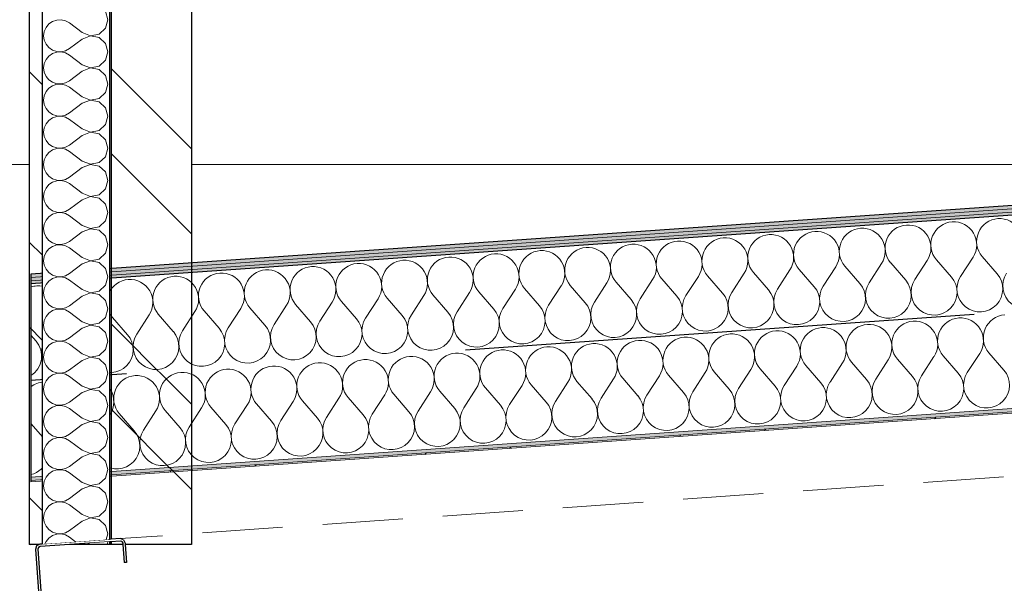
# Model space of a CAD drawing. Header units: millimetres. Extents: x 30792 to 66615, y -300 to 6970.
# Tile 10 of 58: x 33931 to 34544, y 5519 to 5870. Entities that reach past the tile are written whole.
import ezdxf

# ---------------------------------------------------------------- set-up
doc = ezdxf.new("R2010")
doc.units = ezdxf.units.MM
doc.header["$MEASUREMENT"] = 0
for name, pattern in [('Discontinu', [529.166651, 317.499995, -211.666656]), ('Pointillé', [75, 50, -25]), ('Wipeout_Contour', [1000, 0, -1000])]:
    doc.linetypes.add(name, pattern=pattern)
for name, color, linetype in [('Finitions - Etanchéité.5-Etanchéité', 7, 'Continuous'), ('Métal _ Bardage.Charp_Couv_Bard_Métal', 7, 'Continuous'), ('Métal _ Charpente Couverture.Charp_Couv_Bard_Métal', 7, 'Continuous'), ('Nouveau_Structure _ Murs maçonnés.GO', 7, 'Continuous')]:
    doc.layers.add(name, color=color, linetype=linetype)
pattern_1 = [(315, (0, 0), (79.5495, 79.5495), []), (315, (26.52, 26.52), (79.5495, 79.5495), [])]

# ---------------------------------------------------------------- blocks, each defined once
blk = doc.blocks.new('*X44')
at = {"layer": 'Finitions - Etanchéité.5-Etanchéité', "linetype": 'Continuous', "lineweight": 15, "true_color": 0x2e45b3}
blk.add_hatch(color=175, dxfattribs=at).paths.add_polyline_path([(33938.28, 5707.54), (33938.28, 5705.54), (48778.28, 6743.25), (48778.28, 6745.26)])
blk = doc.blocks.new('*X45')
at = {"layer": 'Finitions - Etanchéité.5-Etanchéité', "linetype": 'Continuous', "lineweight": 15, "true_color": 0x6a6a6a}
blk.add_hatch(color=251, dxfattribs=at).paths.add_polyline_path([(33938.28, 5709.55), (33938.28, 5707.54), (48778.28, 6745.26), (48778.28, 6747.26)])
blk = doc.blocks.new('*X46')
at = {"layer": 'Finitions - Etanchéité.5-Etanchéité', "linetype": 'Continuous', "lineweight": 15, "true_color": 0xe8e8e8}
blk.add_hatch(color=254, dxfattribs=at).paths.add_polyline_path([(33938.28, 5711.55), (33938.28, 5709.55), (48778.28, 6747.26), (48778.28, 6749.27)])
blk = doc.blocks.new('*X47')
at = {"layer": 'Finitions - Etanchéité.5-Etanchéité', "color": 2, "linetype": 'Continuous', "lineweight": 15, "true_color": 0xfee600}
for p, q in [((34511.49, 5709.82), (34502.14, 5720.62)), ((34517.19, 5710.22), (34524.94, 5722.22)), ((34539.99, 5711.81), (34530.64, 5722.62)), ((34425.98, 5703.84), (34416.63, 5714.64)), ((34431.68, 5704.24), (34439.43, 5716.24)), ((34454.48, 5705.83), (34445.13, 5716.64)), ((34460.18, 5706.23), (34467.94, 5718.23)), ((34482.98, 5707.83), (34473.64, 5718.63)), ((34488.68, 5708.23), (34496.44, 5720.22)), ((34317.67, 5696.27), (34325.43, 5708.27)), ((34340.47, 5697.86), (34331.13, 5708.66)), ((34346.18, 5698.26), (34353.93, 5710.26)), ((34368.98, 5699.85), (34359.63, 5710.66)), ((34374.68, 5700.25), (34382.43, 5712.25)), ((34397.48, 5701.85), (34388.13, 5712.65)), ((34403.18, 5702.25), (34410.93, 5714.25)), ((34232.17, 5690.29), (34239.92, 5702.29)), ((34254.97, 5691.88), (34245.62, 5702.69)), ((34260.67, 5692.28), (34268.42, 5704.28)), ((34283.47, 5693.88), (34274.12, 5704.68)), ((34289.17, 5694.27), (34296.92, 5706.27)), ((34311.97, 5695.87), (34302.63, 5706.67)), ((34146.66, 5684.31), (34154.42, 5696.31)), ((34169.46, 5685.9), (34160.12, 5696.71)), ((34175.16, 5686.3), (34182.92, 5698.3)), ((34197.97, 5687.9), (34188.62, 5698.7)), ((34203.67, 5688.3), (34211.42, 5700.29)), ((34226.47, 5689.89), (34217.12, 5700.69)), ((34061.16, 5678.33), (34068.91, 5690.33)), ((34083.96, 5679.92), (34074.61, 5690.73)), ((34089.66, 5680.32), (34097.41, 5692.32)), ((34112.46, 5681.92), (34103.11, 5692.72)), ((34118.16, 5682.32), (34125.91, 5694.31)), ((34140.96, 5683.91), (34131.61, 5694.71)), ((33975.65, 5672.35), (33983.4, 5684.35)), ((33998.45, 5673.95), (33989.1, 5684.75)), ((34004.15, 5674.34), (34011.91, 5686.34)), ((34026.95, 5675.94), (34017.61, 5686.74)), ((34032.65, 5676.34), (34040.41, 5688.34)), ((34055.46, 5677.93), (34046.11, 5688.73)), ((33947.15, 5670.36), (33954.9, 5682.36)), ((33969.95, 5671.95), (33960.6, 5682.76)), ((33941.45, 5669.96), (33938.28, 5673.62))]:
    blk.add_line(p, q, dxfattribs=at)
for centre, start, end in [((34541.44, 5731.96), 94, 220.8699), ((34541.44, 5731.96), 327.1301, 94), ((34455.94, 5725.98), 94, 220.8699), ((34455.94, 5725.98), 327.1301, 94), ((34484.44, 5727.98), 94, 220.8699), ((34484.44, 5727.98), 327.1301, 94), ((34512.94, 5729.97), 94, 220.8699), ((34512.94, 5729.97), 327.1301, 94), ((34370.43, 5720.01), 94, 220.8699), ((34370.43, 5720.01), 327.1301, 94), ((34398.93, 5722), 94, 220.8699), ((34398.93, 5722), 327.1301, 94), ((34427.44, 5723.99), 94, 220.8699), ((34427.44, 5723.99), 327.1301, 94), ((34284.93, 5714.03), 94, 220.8699), ((34284.93, 5714.03), 327.1301, 94), ((34313.43, 5716.02), 94, 220.8699), ((34313.43, 5716.02), 327.1301, 94), ((34341.93, 5718.01), 94, 220.8699), ((34341.93, 5718.01), 327.1301, 94), ((34199.42, 5708.05), 94, 220.8699), ((34199.42, 5708.05), 327.1301, 94), ((34227.92, 5710.04), 94, 220.8699), ((34227.92, 5710.04), 327.1301, 94), ((34256.42, 5712.03), 94, 220.8699), ((34256.42, 5712.03), 327.1301, 94), ((34085.41, 5700.07), 94, 220.8699), ((34085.41, 5700.07), 327.1301, 94), ((34113.92, 5702.07), 94, 220.8699), ((34113.92, 5702.07), 327.1301, 94), ((34142.42, 5704.06), 94, 220.8699), ((34142.42, 5704.06), 327.1301, 94), ((34170.92, 5706.05), 94, 220.8699), ((34170.92, 5706.05), 327.1301, 94), ((33999.91, 5694.1), 94, 220.8699), ((33999.91, 5694.1), 327.1301, 94), ((34028.41, 5696.09), 94, 220.8699), ((34028.41, 5696.09), 327.1301, 94), ((34056.91, 5698.08), 94, 220.8699), ((34056.91, 5698.08), 327.1301, 94), ((34500.68, 5700.47), 147.1301, 40.8699), ((34529.18, 5702.47), 147.1301, 40.8699), ((34557.69, 5704.46), 147.1301, 40.8699), ((33942.9, 5690.11), 94, 108.87445), ((33942.9, 5690.11), 327.1301, 94), ((33971.41, 5692.1), 94, 220.8699), ((33971.41, 5692.1), 327.1301, 94), ((34415.18, 5694.49), 147.1301, 40.8699), ((34443.68, 5696.49), 147.1301, 40.8699), ((34472.18, 5698.48), 147.1301, 40.8699), ((34329.67, 5688.51), 147.1301, 40.8699), ((34358.17, 5690.51), 147.1301, 40.8699), ((34386.68, 5692.5), 147.1301, 40.8699), ((34215.66, 5680.54), 147.1301, 40.8699), ((34244.17, 5682.53), 147.1301, 40.8699), ((34272.67, 5684.53), 147.1301, 40.8699), ((34301.17, 5686.52), 147.1301, 40.8699), ((34130.16, 5674.56), 147.1301, 40.8699), ((34158.66, 5676.56), 147.1301, 40.8699), ((34187.16, 5678.55), 147.1301, 40.8699), ((34044.65, 5668.58), 147.1301, 40.8699), ((34073.16, 5670.58), 147.1301, 40.8699), ((34101.66, 5672.57), 147.1301, 40.8699), ((33959.15, 5662.6), 147.1301, 40.8699), ((33987.65, 5664.6), 147.1301, 40.8699), ((34016.15, 5666.59), 147.1301, 40.8699), ((33930.65, 5660.61), 302.31378, 40.8699)]:
    blk.add_arc(centre, 14.29, start, end, dxfattribs=at)
blk = doc.blocks.new('*X48')
at = {"layer": 'Finitions - Etanchéité.5-Etanchéité', "color": 2, "linetype": 'Continuous', "lineweight": 15, "true_color": 0xfee600}
for p, q in [((34492.87, 5648.37), (34500.62, 5660.37)), ((34515.67, 5649.97), (34506.32, 5660.77)), ((34521.37, 5650.36), (34529.12, 5662.36)), ((34544.17, 5651.96), (34534.83, 5662.76)), ((34407.36, 5642.39), (34415.12, 5654.39)), ((34430.17, 5643.99), (34420.82, 5654.79)), ((34435.87, 5644.39), (34443.62, 5656.38)), ((34458.67, 5645.98), (34449.32, 5656.78)), ((34464.37, 5646.38), (34472.12, 5658.38)), ((34487.17, 5647.97), (34477.82, 5658.78)), ((34321.86, 5636.41), (34329.61, 5648.41)), ((34344.66, 5638.01), (34335.31, 5648.81)), ((34350.36, 5638.41), (34358.11, 5650.41)), ((34373.16, 5640), (34363.81, 5650.8)), ((34378.86, 5640.4), (34386.62, 5652.4)), ((34401.66, 5641.99), (34392.32, 5652.8)), ((34230.65, 5630.04), (34221.3, 5640.84)), ((34236.35, 5630.43), (34244.11, 5642.43)), ((34259.15, 5632.03), (34249.81, 5642.83)), ((34264.85, 5632.43), (34272.61, 5644.43)), ((34287.66, 5634.02), (34278.31, 5644.82)), ((34293.36, 5634.42), (34301.11, 5646.42)), ((34316.16, 5636.01), (34306.81, 5646.82)), ((34145.15, 5624.06), (34135.8, 5634.86)), ((34150.85, 5624.46), (34158.6, 5636.45)), ((34173.65, 5626.05), (34164.3, 5636.85)), ((34179.35, 5626.45), (34187.1, 5638.45)), ((34202.15, 5628.04), (34192.8, 5638.85)), ((34207.85, 5628.44), (34215.6, 5640.44)), ((34036.84, 5616.48), (34044.59, 5628.48)), ((34059.64, 5618.08), (34050.29, 5628.88)), ((34065.34, 5618.48), (34073.1, 5630.47)), ((34088.14, 5620.07), (34078.8, 5630.87)), ((34093.84, 5620.47), (34101.6, 5632.47)), ((34116.65, 5622.06), (34107.3, 5632.87)), ((34122.35, 5622.46), (34130.1, 5634.46)), ((33951.33, 5610.5), (33959.09, 5622.5)), ((33974.14, 5612.1), (33964.79, 5622.9)), ((33979.84, 5612.5), (33987.59, 5624.5)), ((34002.64, 5614.09), (33993.29, 5624.89)), ((34008.34, 5614.49), (34016.09, 5626.49)), ((34031.14, 5616.08), (34021.79, 5626.89)), ((33945.63, 5610.11), (33938.28, 5618.6))]:
    blk.add_line(p, q, dxfattribs=at)
for centre, start, end in [((34517.13, 5670.12), 94, 220.8699), ((34517.13, 5670.12), 327.1301, 94), ((34545.63, 5672.11), 94, 220.8699), ((34431.62, 5664.14), 94, 220.8699), ((34431.62, 5664.14), 327.1301, 94), ((34460.12, 5666.13), 94, 220.8699), ((34460.12, 5666.13), 327.1301, 94), ((34488.62, 5668.12), 94, 220.8699), ((34488.62, 5668.12), 327.1301, 94), ((34346.12, 5658.16), 94, 220.8699), ((34346.12, 5658.16), 327.1301, 94), ((34374.62, 5660.15), 94, 220.8699), ((34374.62, 5660.15), 327.1301, 94), ((34403.12, 5662.14), 94, 220.8699), ((34403.12, 5662.14), 327.1301, 94), ((34260.61, 5652.18), 94, 220.8699), ((34260.61, 5652.18), 327.1301, 94), ((34289.11, 5654.17), 94, 220.8699), ((34289.11, 5654.17), 327.1301, 94), ((34317.61, 5656.17), 94, 220.8699), ((34317.61, 5656.17), 327.1301, 94), ((34175.1, 5646.2), 94, 220.8699), ((34175.1, 5646.2), 327.1301, 94), ((34203.61, 5648.19), 94, 220.8699), ((34203.61, 5648.19), 327.1301, 94), ((34232.11, 5650.19), 94, 220.8699), ((34232.11, 5650.19), 327.1301, 94), ((34089.6, 5640.22), 94, 220.8699), ((34089.6, 5640.22), 327.1301, 94), ((34118.1, 5642.21), 94, 220.8699), ((34118.1, 5642.21), 327.1301, 94), ((34146.6, 5644.21), 94, 220.8699), ((34146.6, 5644.21), 327.1301, 94), ((34004.09, 5634.24), 94, 220.8699), ((34004.09, 5634.24), 327.1301, 94), ((34032.59, 5636.24), 94, 220.8699), ((34032.59, 5636.24), 327.1301, 94), ((34061.1, 5638.23), 94, 220.8699), ((34061.1, 5638.23), 327.1301, 94), ((34476.37, 5638.63), 147.1301, 40.8699), ((34504.87, 5640.62), 147.1301, 40.8699), ((34533.37, 5642.61), 147.1301, 40.8699), ((33947.09, 5630.26), 94, 128.05893), ((33947.09, 5630.26), 327.1301, 94), ((33975.59, 5632.25), 94, 220.8699), ((33975.59, 5632.25), 327.1301, 94), ((34390.86, 5632.65), 147.1301, 40.8699), ((34419.36, 5634.64), 147.1301, 40.8699), ((34447.86, 5636.63), 147.1301, 40.8699), ((34305.36, 5626.67), 147.1301, 40.8699), ((34333.86, 5628.66), 147.1301, 40.8699), ((34362.36, 5630.65), 147.1301, 40.8699), ((34219.85, 5620.69), 147.1301, 40.8699), ((34248.35, 5622.68), 147.1301, 40.8699), ((34276.85, 5624.67), 147.1301, 40.8699), ((34134.34, 5614.71), 147.1301, 40.8699), ((34162.85, 5616.7), 147.1301, 40.8699), ((34191.35, 5618.69), 147.1301, 40.8699), ((34048.84, 5608.73), 147.1301, 40.8699), ((34077.34, 5610.72), 147.1301, 40.8699), ((34105.84, 5612.72), 147.1301, 40.8699), ((33934.83, 5600.76), 283.97978, 40.8699), ((33963.33, 5602.75), 147.1301, 40.8699), ((33991.84, 5604.74), 147.1301, 40.8699), ((34020.34, 5606.74), 147.1301, 40.8699)]:
    blk.add_arc(centre, 14.29, start, end, dxfattribs=at)
blk = doc.blocks.new('Élément de coupe_35')
at = {"layer": 'Finitions - Etanchéité.5-Etanchéité', "linetype": 'Continuous', "lineweight": 15, "true_color": 0x3e35cc}
blk.add_hatch(color=182, dxfattribs=at).paths.add_polyline_path([(33938.28, 5585.25), (33938.28, 5583.24), (48778.28, 6620.96), (48778.28, 6622.96)])
at = {"layer": 'Finitions - Etanchéité.5-Etanchéité', "linetype": 'Continuous', "lineweight": 15, "true_color": 0x2e45b3}
h = blk.add_hatch(dxfattribs=at)
h.set_pattern_fill('Acier', color=175, style=0, pattern_type=2)
h.set_pattern_definition([(49, (0, 0), (-84.90483, 73.80664), []), (49, (-28.3, 24.6), (-84.90483, 73.80664), [])])
h.paths.add_polyline_path([(33938.28, 5583.24), (33938.28, 5582.34), (48778.28, 6620.05), (48778.28, 6620.96)])
at = {"layer": 'Finitions - Etanchéité.5-Etanchéité', "color": 251, "linetype": 'Pointillé', "lineweight": 15, "true_color": 0x6a6a6a}
blk.add_line((33943.88, 5543.53), (33938.28, 5543.14), dxfattribs=at)
at = {"layer": 'Finitions - Etanchéité.5-Etanchéité', "lineweight": 0}
for name in ['*X46', '*X45', '*X44']:
    blk.add_blockref(name, (0, 0), dxfattribs=at)
at = {"color": 254, "linetype": 'Wipeout_Contour', "lineweight": 0, "ltscale": 167295.306483}
blk.add_wipeout([(33938.28, 5705.54), (33938.28, 5645.39), (48778.28, 6683.11), (48778.28, 6743.25)], dxfattribs=at).dxf.layer = 'Finitions - Etanchéité.5-Etanchéité'
at = {"layer": 'Finitions - Etanchéité.5-Etanchéité', "lineweight": 0}
blk.add_blockref('*X47', (0, 0), dxfattribs=at)
at = {"color": 254, "linetype": 'Wipeout_Contour', "lineweight": 0, "ltscale": 167259.239096}
blk.add_wipeout([(33938.28, 5645.39), (33938.28, 5585.25), (48778.28, 6622.96), (48778.28, 6683.11)], dxfattribs=at).dxf.layer = 'Finitions - Etanchéité.5-Etanchéité'
at = {"layer": 'Finitions - Etanchéité.5-Etanchéité', "color": 7, "linetype": 'Continuous', "lineweight": 25}
for p, q in [((48778.28, 6749.27), (33938.28, 5711.55)), ((48778.28, 6743.25), (33938.28, 5705.54))]:
    blk.add_line(p, q, dxfattribs=at)
at = {"layer": 'Finitions - Etanchéité.5-Etanchéité', "color": 7, "linetype": 'Continuous', "lineweight": 15}
for p, q in [((48778.28, 6747.26), (33938.28, 5709.55)), ((48778.28, 6745.26), (33938.28, 5707.54)), ((48778.28, 6622.96), (33938.28, 5585.25)), ((48778.28, 6620.96), (33938.28, 5583.24)), ((48778.28, 6620.05), (33938.28, 5582.34))]:
    blk.add_line(p, q, dxfattribs=at)
at = {"layer": 'Finitions - Etanchéité.5-Etanchéité', "color": 7, "linetype": 'Discontinu', "lineweight": 25}
blk.add_line((48778.28, 6683.11), (33938.28, 5645.39), dxfattribs=at)
at = {"layer": 'Finitions - Etanchéité.5-Etanchéité', "color": 251, "linetype": 'Pointillé', "lineweight": 15, "true_color": 0x6a6a6a}
blk.add_line((34918, 5611.65), (33993.75, 5547.02), dxfattribs=at)
at = {"layer": 'Finitions - Etanchéité.5-Etanchéité', "color": 7, "linetype": 'Continuous', "lineweight": 25, "flags": 128}
blk.add_lwpolyline([(33938.28, 5711.55), (33938.28, 5709.55), (33938.28, 5707.54), (33938.28, 5705.54), (33938.28, 5645.39), (33938.28, 5585.25), (33938.28, 5583.24), (33938.28, 5582.34)], dxfattribs=at)
at = {"layer": 'Finitions - Etanchéité.5-Etanchéité', "lineweight": 0}
blk.add_blockref('*X48', (0, 0), dxfattribs=at)
blk = doc.blocks.new('Élément de coupe_50')
at = {"layer": 'Métal _ Charpente Couverture.Charp_Couv_Bard_Métal', "linetype": 'Continuous', "lineweight": 15, "true_color": 0x2e45b3}
h = blk.add_hatch(dxfattribs=at)
h.set_pattern_fill('Acier', color=175, style=0, pattern_type=2)
h.set_pattern_definition([(135, (0, 0), (79.5495, 79.5495), []), (135, (-26.52, -26.52), (79.5495, 79.5495), [])])
h.paths.add_polyline_path([(33993.75, 5547.02), (33943.88, 5543.53), (33941.82, 5542.51), (33941.09, 5540.33), (33943.11, 5511.43), (33943.74, 5509.79), (33945.19, 5508.79), (33967.92, 5501.49), (33968.65, 5500.98), (33968.96, 5500.16), (33974.54, 5420.39), (33974.34, 5419.53), (33973.7, 5418.93), (33952.2, 5408.54), (33950.91, 5407.34), (33950.51, 5405.63), (33952.53, 5376.73), (33953.56, 5374.68), (33955.73, 5373.95), (34005.61, 5377.44), (34007.67, 5378.46), (34008.4, 5380.64), (34007.56, 5392.61), (34006.06, 5392.5), (34006.9, 5380.53), (34006.54, 5379.45), (34005.51, 5378.93), (33955.63, 5375.45), (33954.54, 5375.81), (33954.03, 5376.84), (33952.01, 5405.74), (33952.21, 5406.59), (33952.85, 5407.19), (33974.35, 5417.58), (33975.64, 5418.78), (33976.04, 5420.49), (33970.46, 5500.27), (33969.83, 5501.91), (33968.38, 5502.92), (33945.65, 5510.22), (33944.93, 5510.72), (33944.61, 5511.54), (33942.59, 5540.44), (33942.95, 5541.53), (33943.98, 5542.04), (33993.86, 5545.53), (33994.95, 5545.16), (33995.46, 5544.13), (33996.3, 5532.16), (33997.79, 5532.27), (33996.96, 5544.24), (33995.93, 5546.29)])
at = {"layer": 'Métal _ Charpente Couverture.Charp_Couv_Bard_Métal', "color": 7, "linetype": 'Continuous', "lineweight": 25}
for p, q in [((33943.46, 5543.33), (33941.82, 5542.51)), ((33995.52, 5543.33), (33996.3, 5532.16)), ((33997.02, 5543.33), (33997.79, 5532.27)), ((33997.79, 5532.27), (33996.3, 5532.16)), ((34007.56, 5392.61), (34006.06, 5392.5))]:
    blk.add_line(p, q, dxfattribs=at)
at = {"layer": 'Métal _ Charpente Couverture.Charp_Couv_Bard_Métal', "color": 7, "linetype": 'Continuous', "lineweight": 25, "flags": 128}
for points in [[(33962.39, 5543.33), (33943.98, 5542.04), (33942.95, 5541.53)], [(33995.93, 5546.29), (33993.75, 5547.02), (33988.19, 5546.63), (33987.19, 5546.56), (33945.19, 5543.63), (33943.88, 5543.53), (33943.46, 5543.33)], [(33994.95, 5545.16), (33993.86, 5545.53), (33988.19, 5545.13), (33987.19, 5545.06), (33962.39, 5543.33)], [(33994.95, 5545.16), (33995.46, 5544.13), (33995.52, 5543.33)], [(33995.93, 5546.29), (33996.96, 5544.24), (33997.02, 5543.33)], [(33941.82, 5542.51), (33941.09, 5540.33), (33943.11, 5511.43), (33943.74, 5509.79)], [(33942.95, 5541.53), (33942.59, 5540.44), (33944.61, 5511.54), (33944.93, 5510.72)], [(33943.74, 5509.79), (33945.19, 5508.79), (33967.92, 5501.49), (33968.65, 5500.98)], [(33944.93, 5510.72), (33945.65, 5510.22), (33968.38, 5502.92), (33969.83, 5501.91)], [(33968.65, 5500.98), (33968.96, 5500.16), (33974.54, 5420.39), (33974.34, 5419.53)], [(33969.83, 5501.91), (33970.46, 5500.27), (33976.04, 5420.49), (33975.64, 5418.78)], [(33974.34, 5419.53), (33973.7, 5418.93), (33952.2, 5408.54), (33950.91, 5407.34)], [(33975.64, 5418.78), (33974.35, 5417.58), (33952.85, 5407.19), (33952.21, 5406.59)], [(33950.91, 5407.34), (33950.51, 5405.63), (33952.53, 5376.73), (33953.56, 5374.68)], [(33952.21, 5406.59), (33952.01, 5405.74), (33954.03, 5376.84), (33954.54, 5375.81)], [(34006.06, 5392.5), (34006.9, 5380.53), (34006.54, 5379.45)], [(34007.56, 5392.61), (34008.4, 5380.64), (34007.67, 5378.46)], [(33953.56, 5374.68), (33955.73, 5373.95), (34005.61, 5377.44), (34007.67, 5378.46)], [(33954.54, 5375.81), (33955.63, 5375.45), (34005.51, 5378.93), (34006.54, 5379.45)]]:
    blk.add_lwpolyline(points, dxfattribs=at)
blk = doc.blocks.new('*X85')
at = {"layer": 'Métal _ Bardage.Charp_Couv_Bard_Métal', "linetype": 'Continuous', "lineweight": 15, "true_color": 0xc1976c}
blk.add_hatch(color=33, dxfattribs=at).paths.add_polyline_path([(33987.19, 6930), (33987.19, 5546.56), (33988.19, 5546.63), (33988.19, 6930)])
blk = doc.blocks.new('*X86')
at = {"layer": 'Métal _ Bardage.Charp_Couv_Bard_Métal', "linetype": 'Continuous', "lineweight": 15, "true_color": 0xc1976c}
blk.add_hatch(color=33, dxfattribs=at).paths.add_polyline_path([(33988.19, 5545.13), (33987.19, 5545.06), (33987.19, 5543.33), (33988.19, 5543.33)])
blk = doc.blocks.new('*X87')
at = {"layer": 'Métal _ Bardage.Charp_Couv_Bard_Métal', "color": 2, "linetype": 'Continuous', "lineweight": 15, "true_color": 0xfee600}
for p, q in [((33986.19, 5870), (33984.7, 5875.26)), ((33951.72, 5868.94), (33949.45, 5867.38)), ((33954.34, 5869.83), (33951.72, 5868.94)), ((33957.09, 5869.96), (33954.34, 5869.83)), ((33959.78, 5869.34), (33957.09, 5869.96)), ((33962.19, 5868), (33959.78, 5869.34)), ((33970.19, 5862), (33962.19, 5868)), ((33984.7, 5864.74), (33986.19, 5870)), ((33946.58, 5862.73), (33946.19, 5860)), ((33947.69, 5865.26), (33946.58, 5862.73)), ((33949.45, 5867.38), (33947.69, 5865.26)), ((33970.19, 5862), (33975.3, 5860.04)), ((33980.67, 5861.06), (33984.7, 5864.74)), ((33946.19, 5860), (33946.58, 5857.27)), ((33946.58, 5857.27), (33947.69, 5854.74)), ((33970.19, 5858), (33962.19, 5852)), ((33975.3, 5859.96), (33970.19, 5858)), ((33975.3, 5860.04), (33980.67, 5861.06)), ((33980.67, 5858.94), (33975.3, 5859.96)), ((33984.7, 5855.26), (33980.67, 5858.94)), ((33947.69, 5854.74), (33949.45, 5852.62)), ((33949.45, 5852.62), (33951.72, 5851.06)), ((33951.72, 5851.06), (33954.34, 5850.17)), ((33954.34, 5849.83), (33951.72, 5848.94)), ((33954.34, 5850.17), (33957.09, 5850.04)), ((33957.09, 5849.96), (33954.34, 5849.83)), ((33957.09, 5850.04), (33959.78, 5850.66)), ((33959.78, 5849.34), (33957.09, 5849.96)), ((33959.78, 5850.66), (33962.19, 5852)), ((33962.19, 5848), (33959.78, 5849.34)), ((33986.19, 5850), (33984.7, 5855.26)), ((33984.7, 5844.74), (33986.19, 5850)), ((33947.69, 5845.26), (33946.58, 5842.73)), ((33949.45, 5847.38), (33947.69, 5845.26)), ((33951.72, 5848.94), (33949.45, 5847.38)), ((33970.19, 5842), (33962.19, 5848)), ((33980.67, 5841.06), (33984.7, 5844.74)), ((33946.58, 5842.73), (33946.19, 5840)), ((33946.19, 5840), (33946.58, 5837.27)), ((33946.58, 5837.27), (33947.69, 5834.74)), ((33970.19, 5838), (33962.19, 5832)), ((33970.19, 5842), (33975.3, 5840.04)), ((33975.3, 5839.96), (33970.19, 5838)), ((33975.3, 5840.04), (33980.67, 5841.06)), ((33980.67, 5838.94), (33975.3, 5839.96)), ((33984.7, 5835.26), (33980.67, 5838.94)), ((33947.69, 5834.74), (33949.45, 5832.62)), ((33949.45, 5832.62), (33951.72, 5831.06)), ((33951.72, 5831.06), (33954.34, 5830.17)), ((33959.78, 5830.66), (33962.19, 5832)), ((33986.19, 5830), (33984.7, 5835.26)), ((33947.69, 5825.26), (33946.58, 5822.73)), ((33949.45, 5827.38), (33947.69, 5825.26)), ((33951.72, 5828.94), (33949.45, 5827.38)), ((33954.34, 5829.83), (33951.72, 5828.94)), ((33954.34, 5830.17), (33957.09, 5830.04)), ((33957.09, 5829.96), (33954.34, 5829.83)), ((33957.09, 5830.04), (33959.78, 5830.66)), ((33959.78, 5829.34), (33957.09, 5829.96)), ((33962.19, 5828), (33959.78, 5829.34)), ((33970.19, 5822), (33962.19, 5828)), ((33980.67, 5821.06), (33984.7, 5824.74)), ((33984.7, 5824.74), (33986.19, 5830)), ((33946.58, 5822.73), (33946.19, 5820)), ((33946.19, 5820), (33946.58, 5817.27)), ((33970.19, 5822), (33975.3, 5820.04)), ((33975.3, 5819.96), (33970.19, 5818)), ((33975.3, 5820.04), (33980.67, 5821.06)), ((33980.67, 5818.94), (33975.3, 5819.96)), ((33984.7, 5815.26), (33980.67, 5818.94)), ((33946.58, 5817.27), (33947.69, 5814.74)), ((33947.69, 5814.74), (33949.45, 5812.62)), ((33949.45, 5812.62), (33951.72, 5811.06)), ((33970.19, 5818), (33962.19, 5812)), ((33986.19, 5810), (33984.7, 5815.26)), ((33949.45, 5807.38), (33947.69, 5805.26)), ((33951.72, 5808.94), (33949.45, 5807.38)), ((33951.72, 5811.06), (33954.34, 5810.17)), ((33954.34, 5809.83), (33951.72, 5808.94)), ((33954.34, 5810.17), (33957.09, 5810.04)), ((33957.09, 5809.96), (33954.34, 5809.83)), ((33957.09, 5810.04), (33959.78, 5810.66)), ((33959.78, 5809.34), (33957.09, 5809.96)), ((33959.78, 5810.66), (33962.19, 5812)), ((33962.19, 5808), (33959.78, 5809.34)), ((33970.19, 5802), (33962.19, 5808)), ((33984.7, 5804.74), (33986.19, 5810)), ((33946.58, 5802.73), (33946.19, 5800)), ((33947.69, 5805.26), (33946.58, 5802.73)), ((33970.19, 5802), (33975.3, 5800.04)), ((33975.3, 5800.04), (33980.67, 5801.06)), ((33980.67, 5801.06), (33984.7, 5804.74)), ((33946.19, 5800), (33946.58, 5797.27)), ((33946.58, 5797.27), (33947.69, 5794.74)), ((33947.69, 5794.74), (33949.45, 5792.62)), ((33970.19, 5798), (33962.19, 5792)), ((33975.3, 5799.96), (33970.19, 5798)), ((33980.67, 5798.94), (33975.3, 5799.96)), ((33984.7, 5795.26), (33980.67, 5798.94)), ((33986.19, 5790), (33984.7, 5795.26)), ((33949.45, 5792.62), (33951.72, 5791.06)), ((33951.72, 5788.94), (33949.45, 5787.38)), ((33951.72, 5791.06), (33954.34, 5790.17)), ((33954.34, 5789.83), (33951.72, 5788.94)), ((33954.34, 5790.17), (33957.09, 5790.04)), ((33957.09, 5789.96), (33954.34, 5789.83)), ((33957.09, 5790.04), (33959.78, 5790.66)), ((33959.78, 5789.34), (33957.09, 5789.96)), ((33959.78, 5790.66), (33962.19, 5792)), ((33962.19, 5788), (33959.78, 5789.34)), ((33970.19, 5782), (33962.19, 5788)), ((33984.7, 5784.74), (33986.19, 5790)), ((33946.58, 5782.73), (33946.19, 5780)), ((33947.69, 5785.26), (33946.58, 5782.73)), ((33949.45, 5787.38), (33947.69, 5785.26)), ((33970.19, 5782), (33975.3, 5780.04)), ((33980.67, 5781.06), (33984.7, 5784.74)), ((33946.19, 5780), (33946.58, 5777.27)), ((33946.58, 5777.27), (33947.69, 5774.74)), ((33970.19, 5778), (33962.19, 5772)), ((33975.3, 5779.96), (33970.19, 5778)), ((33975.3, 5780.04), (33980.67, 5781.06)), ((33980.67, 5778.94), (33975.3, 5779.96)), ((33984.7, 5775.26), (33980.67, 5778.94)), ((33947.69, 5774.74), (33949.45, 5772.62)), ((33949.45, 5772.62), (33951.72, 5771.06)), ((33951.72, 5771.06), (33954.34, 5770.17)), ((33954.34, 5769.83), (33951.72, 5768.94)), ((33954.34, 5770.17), (33957.09, 5770.04)), ((33957.09, 5769.96), (33954.34, 5769.83)), ((33957.09, 5770.04), (33959.78, 5770.66)), ((33959.78, 5769.34), (33957.09, 5769.96)), ((33959.78, 5770.66), (33962.19, 5772)), ((33986.19, 5770), (33984.7, 5775.26)), ((33984.7, 5764.74), (33986.19, 5770)), ((33947.69, 5765.26), (33946.58, 5762.73)), ((33949.45, 5767.38), (33947.69, 5765.26)), ((33951.72, 5768.94), (33949.45, 5767.38)), ((33962.19, 5768), (33959.78, 5769.34)), ((33970.19, 5762), (33962.19, 5768)), ((33980.67, 5761.06), (33984.7, 5764.74)), ((33946.58, 5762.73), (33946.19, 5760)), ((33946.19, 5760), (33946.58, 5757.27)), ((33946.58, 5757.27), (33947.69, 5754.74)), ((33970.19, 5758), (33962.19, 5752)), ((33970.19, 5762), (33975.3, 5760.04)), ((33975.3, 5759.96), (33970.19, 5758)), ((33975.3, 5760.04), (33980.67, 5761.06)), ((33980.67, 5758.94), (33975.3, 5759.96)), ((33984.7, 5755.26), (33980.67, 5758.94)), ((33947.69, 5754.74), (33949.45, 5752.62)), ((33949.45, 5752.62), (33951.72, 5751.06)), ((33959.78, 5750.66), (33962.19, 5752)), ((33986.19, 5750), (33984.7, 5755.26)), ((33947.69, 5745.26), (33946.58, 5742.73)), ((33949.45, 5747.38), (33947.69, 5745.26)), ((33951.72, 5748.94), (33949.45, 5747.38)), ((33951.72, 5751.06), (33954.34, 5750.17)), ((33954.34, 5749.83), (33951.72, 5748.94)), ((33954.34, 5750.17), (33957.09, 5750.04)), ((33957.09, 5749.96), (33954.34, 5749.83)), ((33957.09, 5750.04), (33959.78, 5750.66)), ((33959.78, 5749.34), (33957.09, 5749.96)), ((33962.19, 5748), (33959.78, 5749.34)), ((33970.19, 5742), (33962.19, 5748)), ((33984.7, 5744.74), (33986.19, 5750)), ((33946.58, 5742.73), (33946.19, 5740)), ((33946.19, 5740), (33946.58, 5737.27)), ((33970.19, 5742), (33975.3, 5740.04)), ((33975.3, 5739.96), (33970.19, 5738)), ((33975.3, 5740.04), (33980.67, 5741.06)), ((33980.67, 5738.94), (33975.3, 5739.96)), ((33980.67, 5741.06), (33984.7, 5744.74)), ((33984.7, 5735.26), (33980.67, 5738.94)), ((33946.58, 5737.27), (33947.69, 5734.74)), ((33947.69, 5734.74), (33949.45, 5732.62)), ((33970.19, 5738), (33962.19, 5732)), ((33986.19, 5730), (33984.7, 5735.26)), ((33949.45, 5727.38), (33947.69, 5725.26)), ((33949.45, 5732.62), (33951.72, 5731.06)), ((33951.72, 5728.94), (33949.45, 5727.38)), ((33951.72, 5731.06), (33954.34, 5730.17)), ((33954.34, 5729.83), (33951.72, 5728.94)), ((33954.34, 5730.17), (33957.09, 5730.04)), ((33957.09, 5729.96), (33954.34, 5729.83)), ((33957.09, 5730.04), (33959.78, 5730.66)), ((33959.78, 5729.34), (33957.09, 5729.96)), ((33959.78, 5730.66), (33962.19, 5732)), ((33962.19, 5728), (33959.78, 5729.34)), ((33970.19, 5722), (33962.19, 5728)), ((33984.7, 5724.74), (33986.19, 5730)), ((33946.58, 5722.73), (33946.19, 5720)), ((33947.69, 5725.26), (33946.58, 5722.73)), ((33970.19, 5722), (33975.3, 5720.04)), ((33975.3, 5720.04), (33980.67, 5721.06)), ((33980.67, 5721.06), (33984.7, 5724.74)), ((33946.19, 5720), (33946.58, 5717.27)), ((33946.58, 5717.27), (33947.69, 5714.74)), ((33947.69, 5714.74), (33949.45, 5712.62)), ((33970.19, 5718), (33962.19, 5712)), ((33975.3, 5719.96), (33970.19, 5718)), ((33980.67, 5718.94), (33975.3, 5719.96)), ((33984.7, 5715.26), (33980.67, 5718.94)), ((33986.19, 5710), (33984.7, 5715.26)), ((33949.45, 5712.62), (33951.72, 5711.06)), ((33951.72, 5708.94), (33949.45, 5707.38)), ((33951.72, 5711.06), (33954.34, 5710.17)), ((33954.34, 5709.83), (33951.72, 5708.94)), ((33954.34, 5710.17), (33957.09, 5710.04)), ((33957.09, 5709.96), (33954.34, 5709.83)), ((33957.09, 5710.04), (33959.78, 5710.66)), ((33959.78, 5709.34), (33957.09, 5709.96)), ((33959.78, 5710.66), (33962.19, 5712)), ((33962.19, 5708), (33959.78, 5709.34)), ((33984.7, 5704.74), (33986.19, 5710)), ((33946.58, 5702.73), (33946.19, 5700)), ((33947.69, 5705.26), (33946.58, 5702.73)), ((33949.45, 5707.38), (33947.69, 5705.26)), ((33970.19, 5702), (33962.19, 5708)), ((33980.67, 5701.06), (33984.7, 5704.74)), ((33946.19, 5700), (33946.58, 5697.27)), ((33946.58, 5697.27), (33947.69, 5694.74)), ((33970.19, 5698), (33962.19, 5692)), ((33970.19, 5702), (33975.3, 5700.04)), ((33975.3, 5699.96), (33970.19, 5698)), ((33975.3, 5700.04), (33980.67, 5701.06)), ((33980.67, 5698.94), (33975.3, 5699.96)), ((33984.7, 5695.26), (33980.67, 5698.94)), ((33947.69, 5694.74), (33949.45, 5692.62)), ((33949.45, 5692.62), (33951.72, 5691.06)), ((33951.72, 5691.06), (33954.34, 5690.17)), ((33954.34, 5689.83), (33951.72, 5688.94)), ((33954.34, 5690.17), (33957.09, 5690.04)), ((33957.09, 5689.96), (33954.34, 5689.83)), ((33957.09, 5690.04), (33959.78, 5690.66)), ((33959.78, 5689.34), (33957.09, 5689.96)), ((33959.78, 5690.66), (33962.19, 5692)), ((33986.19, 5690), (33984.7, 5695.26)), ((33984.7, 5684.74), (33986.19, 5690)), ((33947.69, 5685.26), (33946.58, 5682.73)), ((33949.45, 5687.38), (33947.69, 5685.26)), ((33951.72, 5688.94), (33949.45, 5687.38)), ((33962.19, 5688), (33959.78, 5689.34)), ((33970.19, 5682), (33962.19, 5688)), ((33980.67, 5681.06), (33984.7, 5684.74)), ((33946.58, 5682.73), (33946.19, 5680)), ((33946.19, 5680), (33946.58, 5677.27)), ((33970.19, 5678), (33962.19, 5672)), ((33970.19, 5682), (33975.3, 5680.04)), ((33975.3, 5679.96), (33970.19, 5678)), ((33975.3, 5680.04), (33980.67, 5681.06)), ((33980.67, 5678.94), (33975.3, 5679.96)), ((33984.7, 5675.26), (33980.67, 5678.94)), ((33946.58, 5677.27), (33947.69, 5674.74)), ((33947.69, 5674.74), (33949.45, 5672.62)), ((33949.45, 5672.62), (33951.72, 5671.06)), ((33959.78, 5670.66), (33962.19, 5672)), ((33986.19, 5670), (33984.7, 5675.26)), ((33949.45, 5667.38), (33947.69, 5665.26)), ((33951.72, 5668.94), (33949.45, 5667.38)), ((33951.72, 5671.06), (33954.34, 5670.17)), ((33954.34, 5669.83), (33951.72, 5668.94)), ((33954.34, 5670.17), (33957.09, 5670.04)), ((33957.09, 5669.96), (33954.34, 5669.83)), ((33957.09, 5670.04), (33959.78, 5670.66)), ((33959.78, 5669.34), (33957.09, 5669.96)), ((33962.19, 5668), (33959.78, 5669.34)), ((33970.19, 5662), (33962.19, 5668)), ((33984.7, 5664.74), (33986.19, 5670)), ((33946.58, 5662.73), (33946.19, 5660)), ((33946.19, 5660), (33946.58, 5657.27)), ((33947.69, 5665.26), (33946.58, 5662.73)), ((33970.19, 5662), (33975.3, 5660.04)), ((33975.3, 5659.96), (33970.19, 5658)), ((33975.3, 5660.04), (33980.67, 5661.06)), ((33980.67, 5658.94), (33975.3, 5659.96)), ((33980.67, 5661.06), (33984.7, 5664.74)), ((33946.58, 5657.27), (33947.69, 5654.74)), ((33947.69, 5654.74), (33949.45, 5652.62)), ((33970.19, 5658), (33962.19, 5652)), ((33984.7, 5655.26), (33980.67, 5658.94)), ((33986.19, 5650), (33984.7, 5655.26)), ((33949.45, 5647.38), (33947.69, 5645.26)), ((33949.45, 5652.62), (33951.72, 5651.06)), ((33951.72, 5648.94), (33949.45, 5647.38)), ((33951.72, 5651.06), (33954.34, 5650.17)), ((33954.34, 5649.83), (33951.72, 5648.94)), ((33954.34, 5650.17), (33957.09, 5650.04)), ((33957.09, 5649.96), (33954.34, 5649.83)), ((33957.09, 5650.04), (33959.78, 5650.66)), ((33959.78, 5649.34), (33957.09, 5649.96)), ((33959.78, 5650.66), (33962.19, 5652)), ((33962.19, 5648), (33959.78, 5649.34)), ((33970.19, 5642), (33962.19, 5648)), ((33984.7, 5644.74), (33986.19, 5650)), ((33946.58, 5642.73), (33946.19, 5640)), ((33947.69, 5645.26), (33946.58, 5642.73)), ((33970.19, 5642), (33975.3, 5640.04)), ((33975.3, 5640.04), (33980.67, 5641.06)), ((33980.67, 5641.06), (33984.7, 5644.74)), ((33946.19, 5640), (33946.58, 5637.27)), ((33946.58, 5637.27), (33947.69, 5634.74)), ((33947.69, 5634.74), (33949.45, 5632.62)), ((33970.19, 5638), (33962.19, 5632)), ((33975.3, 5639.96), (33970.19, 5638)), ((33980.67, 5638.94), (33975.3, 5639.96)), ((33984.7, 5635.26), (33980.67, 5638.94)), ((33986.19, 5630), (33984.7, 5635.26)), ((33949.45, 5632.62), (33951.72, 5631.06)), ((33951.72, 5628.94), (33949.45, 5627.38)), ((33951.72, 5631.06), (33954.34, 5630.17)), ((33954.34, 5629.83), (33951.72, 5628.94)), ((33954.34, 5630.17), (33957.09, 5630.04)), ((33957.09, 5629.96), (33954.34, 5629.83)), ((33957.09, 5630.04), (33959.78, 5630.66)), ((33959.78, 5629.34), (33957.09, 5629.96)), ((33959.78, 5630.66), (33962.19, 5632)), ((33962.19, 5628), (33959.78, 5629.34)), ((33984.7, 5624.74), (33986.19, 5630)), ((33946.58, 5622.73), (33946.19, 5620)), ((33947.69, 5625.26), (33946.58, 5622.73)), ((33949.45, 5627.38), (33947.69, 5625.26)), ((33970.19, 5622), (33962.19, 5628)), ((33980.67, 5621.06), (33984.7, 5624.74)), ((33946.19, 5620), (33946.58, 5617.27)), ((33946.58, 5617.27), (33947.69, 5614.74)), ((33970.19, 5618), (33962.19, 5612)), ((33970.19, 5622), (33975.3, 5620.04)), ((33975.3, 5619.96), (33970.19, 5618)), ((33975.3, 5620.04), (33980.67, 5621.06)), ((33980.67, 5618.94), (33975.3, 5619.96)), ((33984.7, 5615.26), (33980.67, 5618.94)), ((33947.69, 5614.74), (33949.45, 5612.62)), ((33949.45, 5612.62), (33951.72, 5611.06)), ((33951.72, 5611.06), (33954.34, 5610.17)), ((33954.34, 5610.17), (33957.09, 5610.04)), ((33957.09, 5610.04), (33959.78, 5610.66)), ((33959.78, 5610.66), (33962.19, 5612)), ((33986.19, 5610), (33984.7, 5615.26)), ((33947.69, 5605.26), (33946.58, 5602.73)), ((33949.45, 5607.38), (33947.69, 5605.26)), ((33951.72, 5608.94), (33949.45, 5607.38)), ((33954.34, 5609.83), (33951.72, 5608.94)), ((33957.09, 5609.96), (33954.34, 5609.83)), ((33959.78, 5609.34), (33957.09, 5609.96)), ((33962.19, 5608), (33959.78, 5609.34)), ((33970.19, 5602), (33962.19, 5608)), ((33980.67, 5601.06), (33984.7, 5604.74)), ((33984.7, 5604.74), (33986.19, 5610)), ((33946.58, 5602.73), (33946.19, 5600)), ((33946.19, 5600), (33946.58, 5597.27)), ((33970.19, 5598), (33962.19, 5592)), ((33970.19, 5602), (33975.3, 5600.04)), ((33975.3, 5599.96), (33970.19, 5598)), ((33975.3, 5600.04), (33980.67, 5601.06)), ((33980.67, 5598.94), (33975.3, 5599.96)), ((33984.7, 5595.26), (33980.67, 5598.94)), ((33946.58, 5597.27), (33947.69, 5594.74)), ((33947.69, 5594.74), (33949.45, 5592.62)), ((33949.45, 5592.62), (33951.72, 5591.06)), ((33959.78, 5590.66), (33962.19, 5592)), ((33986.19, 5590), (33984.7, 5595.26)), ((33949.45, 5587.38), (33947.69, 5585.26)), ((33951.72, 5588.94), (33949.45, 5587.38)), ((33951.72, 5591.06), (33954.34, 5590.17)), ((33954.34, 5589.83), (33951.72, 5588.94)), ((33954.34, 5590.17), (33957.09, 5590.04)), ((33957.09, 5589.96), (33954.34, 5589.83)), ((33957.09, 5590.04), (33959.78, 5590.66)), ((33959.78, 5589.34), (33957.09, 5589.96)), ((33962.19, 5588), (33959.78, 5589.34)), ((33970.19, 5582), (33962.19, 5588)), ((33984.7, 5584.74), (33986.19, 5590)), ((33946.58, 5582.73), (33946.19, 5580)), ((33946.19, 5580), (33946.58, 5577.27)), ((33947.69, 5585.26), (33946.58, 5582.73)), ((33970.19, 5582), (33975.3, 5580.04)), ((33975.3, 5579.96), (33970.19, 5578)), ((33975.3, 5580.04), (33980.67, 5581.06)), ((33980.67, 5578.94), (33975.3, 5579.96)), ((33980.67, 5581.06), (33984.7, 5584.74)), ((33946.58, 5577.27), (33947.69, 5574.74)), ((33947.69, 5574.74), (33949.45, 5572.62)), ((33970.19, 5578), (33962.19, 5572)), ((33984.7, 5575.26), (33980.67, 5578.94)), ((33986.19, 5570), (33984.7, 5575.26)), ((33949.45, 5567.38), (33947.69, 5565.26)), ((33949.45, 5572.62), (33951.72, 5571.06)), ((33951.72, 5568.94), (33949.45, 5567.38)), ((33951.72, 5571.06), (33954.34, 5570.17)), ((33954.34, 5569.83), (33951.72, 5568.94)), ((33954.34, 5570.17), (33957.09, 5570.04)), ((33957.09, 5569.96), (33954.34, 5569.83)), ((33957.09, 5570.04), (33959.78, 5570.66)), ((33959.78, 5569.34), (33957.09, 5569.96)), ((33959.78, 5570.66), (33962.19, 5572)), ((33962.19, 5568), (33959.78, 5569.34)), ((33970.19, 5562), (33962.19, 5568)), ((33984.7, 5564.74), (33986.19, 5570)), ((33946.58, 5562.73), (33946.19, 5560)), ((33947.69, 5565.26), (33946.58, 5562.73)), ((33970.19, 5562), (33975.3, 5560.04)), ((33975.3, 5560.04), (33980.67, 5561.06)), ((33980.67, 5561.06), (33984.7, 5564.74)), ((33946.19, 5560), (33946.58, 5557.27)), ((33946.58, 5557.27), (33947.69, 5554.74)), ((33970.19, 5558), (33962.19, 5552)), ((33975.3, 5559.96), (33970.19, 5558)), ((33980.67, 5558.94), (33975.3, 5559.96)), ((33984.7, 5555.26), (33980.67, 5558.94)), ((33986.19, 5550), (33984.7, 5555.26)), ((33947.69, 5554.74), (33949.45, 5552.62)), ((33949.45, 5552.62), (33951.72, 5551.06)), ((33951.72, 5548.94), (33949.45, 5547.38)), ((33951.72, 5551.06), (33954.34, 5550.17)), ((33954.34, 5549.83), (33951.72, 5548.94)), ((33954.34, 5550.17), (33957.09, 5550.04)), ((33957.09, 5549.96), (33954.34, 5549.83)), ((33957.09, 5550.04), (33959.78, 5550.66)), ((33959.78, 5549.34), (33957.09, 5549.96)), ((33959.78, 5550.66), (33962.19, 5552)), ((33962.19, 5548), (33959.78, 5549.34)), ((33985.18, 5546.42), (33986.19, 5550)), ((33947.69, 5545.26), (33947.03, 5543.76)), ((33949.45, 5547.38), (33947.69, 5545.26)), ((33966.08, 5545.09), (33962.19, 5548))]:
    blk.add_line(p, q, dxfattribs=at)
blk = doc.blocks.new('*X88')
at = {"layer": 'Métal _ Bardage.Charp_Couv_Bard_Métal', "color": 2, "linetype": 'Continuous', "lineweight": 15, "true_color": 0xfee600}
for p, q in [((33963.76, 5543.42), (33963.72, 5543.33)), ((33975.01, 5543.33), (33973.93, 5544.13)), ((33985.71, 5543.33), (33985.72, 5543.34)), ((33985.72, 5543.34), (33986.19, 5544.99))]:
    blk.add_line(p, q, dxfattribs=at)
blk = doc.blocks.new('Élément de coupe_66')
at = {"layer": 'Métal _ Bardage.Charp_Couv_Bard_Métal', "linetype": 'Continuous', "lineweight": 15, "true_color": 0x2e45b3}
h = blk.add_hatch(dxfattribs=at)
h.set_pattern_fill('Acier', color=175, style=0, pattern_type=2)
h.set_pattern_definition(pattern_1)
h.paths.add_polyline_path([(33945.19, 6930), (33937.19, 6930), (33937.19, 5543.33), (33943.46, 5543.33), (33943.88, 5543.53), (33945.19, 5543.63)])
h = blk.add_hatch(dxfattribs=at)
h.set_pattern_fill('Acier', color=175, style=0, pattern_type=2)
h.set_pattern_definition(pattern_1)
h.paths.add_polyline_path([(33988.19, 5546.63), (33993.75, 5547.02), (33995.93, 5546.29), (33996.96, 5544.24), (33997.02, 5543.33), (34038.19, 5543.33), (34038.19, 6930), (33988.19, 6930)])
h = blk.add_hatch(dxfattribs=at)
h.set_pattern_fill('Acier', color=175, style=0, pattern_type=2)
h.set_pattern_definition(pattern_1)
h.paths.add_polyline_path([(33988.19, 5545.13), (33988.19, 5543.33), (33995.52, 5543.33), (33995.46, 5544.13), (33994.95, 5545.16), (33993.86, 5545.53)])
at = {"layer": 'Métal _ Bardage.Charp_Couv_Bard_Métal', "color": 7, "linetype": 'Continuous', "lineweight": 25}
for p, q in [((33937.19, 6930), (33937.19, 5543.33)), ((34038.19, 6930), (34038.19, 5543.33)), ((34038.19, 5543.33), (33997.02, 5543.33))]:
    blk.add_line(p, q, dxfattribs=at)
at = {"layer": 'Métal _ Bardage.Charp_Couv_Bard_Métal', "lineweight": 0}
for name in ['*X85', '*X86']:
    blk.add_blockref(name, (0, 0), dxfattribs=at)
at = {"color": 254, "linetype": 'Wipeout_Contour', "lineweight": 0, "ltscale": 138163.561835}
blk.add_wipeout([(33987.19, 6930), (33945.19, 6930), (33945.19, 5543.63), (33987.19, 5546.56)], dxfattribs=at).dxf.layer = 'Métal _ Bardage.Charp_Couv_Bard_Métal'
at = {"layer": 'Métal _ Bardage.Charp_Couv_Bard_Métal', "color": 7, "linetype": 'Continuous', "lineweight": 25}
for p, q in [((33945.19, 6930), (33945.19, 5543.63)), ((33943.46, 5543.33), (33937.19, 5543.33))]:
    blk.add_line(p, q, dxfattribs=at)
at = {"layer": 'Métal _ Bardage.Charp_Couv_Bard_Métal', "lineweight": 0}
blk.add_blockref('*X87', (0, 0), dxfattribs=at)
at = {"color": 254, "linetype": 'Wipeout_Contour', "lineweight": 0, "ltscale": 103284.080942}
blk.add_wipeout([(33987.19, 5545.06), (33962.39, 5543.33), (33987.19, 5543.33)], dxfattribs=at).dxf.layer = 'Métal _ Bardage.Charp_Couv_Bard_Métal'
at = {"layer": 'Métal _ Bardage.Charp_Couv_Bard_Métal', "color": 7, "linetype": 'Continuous', "lineweight": 25}
for p, q in [((33987.19, 6930), (33987.19, 5546.56)), ((33988.19, 6930), (33988.19, 5546.63)), ((33987.19, 5545.06), (33987.19, 5543.33)), ((33988.19, 5545.13), (33988.19, 5543.33))]:
    blk.add_line(p, q, dxfattribs=at)
at = {"layer": 'Métal _ Bardage.Charp_Couv_Bard_Métal', "color": 7, "linetype": 'Continuous', "lineweight": 25, "flags": 128}
blk.add_lwpolyline([(33995.52, 5543.33), (33988.19, 5543.33), (33987.19, 5543.33), (33962.39, 5543.33)], dxfattribs=at)
at = {"layer": 'Métal _ Bardage.Charp_Couv_Bard_Métal', "lineweight": 0}
blk.add_blockref('*X88', (0, 0), dxfattribs=at)
blk = doc.blocks.new('Élément de coupe_145')
at = {"layer": 'Nouveau_Structure _ Murs maçonnés.GO', "color": 251, "linetype": 'Continuous', "lineweight": 15, "true_color": 0x6a6a6a}
for p, q in [((33795.48, 5780), (33937.19, 5780)), ((34038.19, 5780), (34917.11, 5780))]:
    blk.add_line(p, q, dxfattribs=at)

msp = doc.modelspace()

# ---------------------------------------------------------------- block references
at = {"layer": 'Finitions - Etanchéité.5-Etanchéité', "lineweight": 0}
msp.add_blockref('Élément de coupe_35', (0, 0), dxfattribs=at)

# ---------------------------------------------------------------- next in the draw order: block references
at = {"layer": 'Métal _ Charpente Couverture.Charp_Couv_Bard_Métal', "lineweight": 0}
msp.add_blockref('Élément de coupe_50', (0, 0), dxfattribs=at)

# ---------------------------------------------------------------- next in the draw order: block references
at = {"layer": 'Métal _ Bardage.Charp_Couv_Bard_Métal', "lineweight": 0}
msp.add_blockref('Élément de coupe_66', (0, 0), dxfattribs=at)

# ---------------------------------------------------------------- next in the draw order: block references
at = {"layer": 'Nouveau_Structure _ Murs maçonnés.GO', "lineweight": 0}
msp.add_blockref('Élément de coupe_145', (0, 0), dxfattribs=at)

doc.saveas('drawing.dxf')
